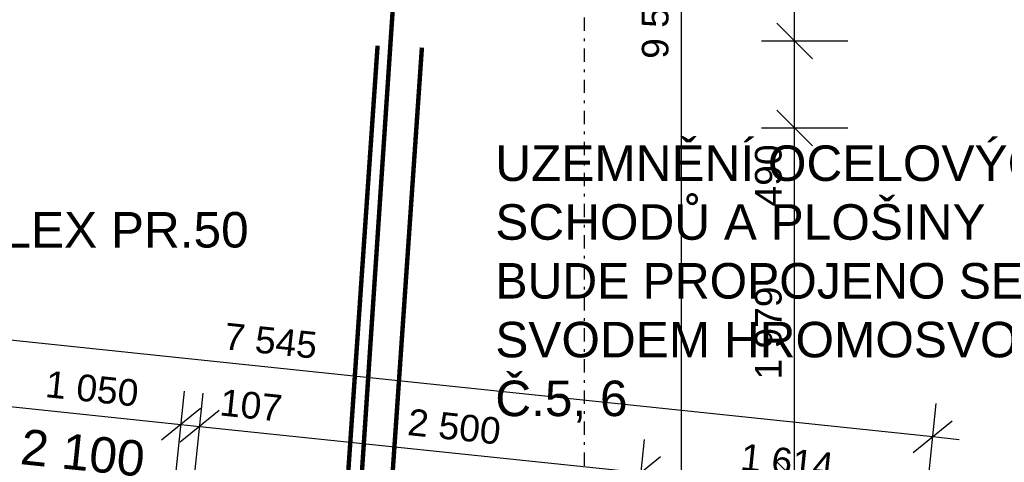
# Model space of a CAD drawing. Extents: x -12025 to 39812, y -28775 to 12.
# Tile 37 of 90: x 14444 to 19994, y -9846 to -7353. Entities that reach past the tile are written whole.
import ezdxf
from ezdxf.enums import TextEntityAlignment as Align

# ---------------------------------------------------------------- set-up
doc = ezdxf.new("R2010")
doc.units = 0
doc.header["$MEASUREMENT"] = 0
doc.linetypes.add('vodič N', pattern=[3, 1.5, -1.5])
doc.linetypes.add('Čerchovaná S', pattern=[175, 75, -42.5, 15, -42.5])
for name, color, linetype in [('OÚ Dukovany půdorys kóty 1NP', 7, 'Continuous'), ('OÚ Dukovany půdorys podklad 1NP', 7, 'Continuous'), ('OÚ Dukovany zásuvky', 92, 'Continuous'), ('Zakladni', 7, 'Continuous')]:
    doc.layers.add(name, color=color, linetype=linetype)
doc.styles.add('Arial', font='txt')

# ---------------------------------------------------------------- blocks, each defined once
blk = doc.blocks.new('(13)')
at = {"color": 36, "linetype": 'vodič N', "ltscale": 100, "const_width": 25}
for points in [[(139.5, -4.9), (-143.9, -4120.2)], [(105.8, -4131.2), (389.3, -15.8)]]:
    blk.add_lwpolyline(points, dxfattribs=at)
at = {"color": 36, "linetype": 'Continuous', "style": 'Arial'}
blk.add_text('KOPOFLEX PR.50', height=200, dxfattribs=at).set_placement((-2947.1, -1142))

msp = doc.modelspace()

# ---------------------------------------------------------------- linework, layer by layer
at = {"layer": 'OÚ Dukovany půdorys kóty 1NP', "color": 1, "linetype": 'Continuous'}
for p, q in [((18174.4, -12102), (18174.4, -2532.3)), ((18812.2, -7473.6), (18812.2, -6352.7)), ((18712.2, -7373.6), (18912.2, -7573.6)), ((18712.2, -7373.6), (18912.2, -7573.6)), ((19112.2, -7473.6), (18624.7, -7473.6)), ((19112.2, -7473.6), (18624.7, -7473.6)), ((18812.2, -7963.7), (18812.2, -7473.6)), ((18712.2, -7863.7), (18912.2, -8063.7)), ((18712.2, -7863.7), (18912.2, -8063.7)), ((19112.2, -7963.7), (18624.7, -7963.7)), ((19112.2, -7963.7), (18624.7, -7963.7)), ((18812.2, -9942.7), (18812.2, -7963.7)), ((12086.2, -8915.3), (19590.4, -9701.7)), ((15322.4, -9931.3), (15373.2, -9446.5)), ((15322.4, -9931.3), (15373.2, -9446.5)), ((15428.4, -9942.4), (15479.2, -9457.6)), ((14309.1, -9523.5), (15353.6, -9633)), ((14309.1, -9523.5), (15353.6, -9633)), ((15463.5, -9543.9), (15243.8, -9722)), ((15463.5, -9543.9), (15243.8, -9722)), ((19559.2, -10000.1), (19610, -9515.2)), ((15569.5, -9555), (15349.8, -9733.1)), ((15569.5, -9555), (15349.8, -9733.1)), ((15353.6, -9633), (15459.7, -9644.1)), ((15353.6, -9633), (15459.7, -9644.1)), ((15353.6, -9633), (15459.7, -9644.1)), ((15459.7, -9644.1), (17946.1, -9904.6)), ((19480.6, -9790.7), (19700.3, -9612.7)), ((19590.4, -9701.7), (19739.6, -9717.3)), ((17914.8, -10203), (17965.6, -9718.2)), ((18055.9, -9815.6), (17836.2, -9993.7)), ((18055.9, -9815.6), (17836.2, -9993.7)), ((18712.2, -9842.7), (18912.2, -10042.7)), ((18712.2, -9842.7), (18912.2, -10042.7))]:
    msp.add_line(p, q, dxfattribs=at)
at = {"layer": 'OÚ Dukovany půdorys podklad 1NP', "color": 154, "linetype": 'Čerchovaná S'}
msp.add_line((17628.4, -25791.1), (17628.4, -1625), dxfattribs=at)
at = {"layer": 'OÚ Dukovany zásuvky', "linetype": 'Continuous', "const_width": 25}
msp.add_lwpolyline([(19125, -19750), (19125, -20375), (16750, -20375), (16750, -16250), (16250, -16250), (16250, -11750), (16625, -6125)], dxfattribs=at)

# ---------------------------------------------------------------- block references
at = {"layer": 'Zakladni', "color": 36, "linetype": 'Continuous'}
msp.add_blockref('(13)', (16322.1, -7494.5), dxfattribs=at)

# ---------------------------------------------------------------- texts
at = {"layer": 'OÚ Dukovany půdorys kóty 1NP', "color": 1, "linetype": 'Continuous', "style": 'Arial'}
for s, rotation, p in [('9\xa0570', 90, (18100.8, -7573.6)), ('490', 90, (18738.6, -8405.2)), ('1\xa0979', 90, (18738.6, -9380.4)), ('7\xa0545', 354.0173, (15590.9, -9208.6)), ('1\xa0050', 354.0173, (14584, -9478.3)), ('107', 354.0173, (15566.8, -9581.3)), ('2\xa0500', 354.0173, (16625.3, -9692.2)), ('1\xa0614', 354.0173, (18501.4, -9888.9))]:
    msp.add_text(s, height=150, rotation=rotation, dxfattribs=at).set_placement(p)
msp.add_text('2 100', height=200, rotation=354.0173, dxfattribs=at).set_placement((14789.6, -9892), align=Align.CENTER)
at = {"layer": 'Zakladni', "color": 5, "linetype": 'Continuous', "style": 'Arial'}
for s, p in [('UZEMNĚNÍ OCELOVÝCH', (17125, -8261.5)), ('SCHODŮ A PLOŠINY', (17125, -8592.7)), ('BUDE PROPOJENO SE ', (17125, -8923.9)), ('SVODEM HROMOSVODU', (17125, -9255.1)), ('Č.5, 6', (17125, -9586.3))]:
    msp.add_text(s, height=200, dxfattribs=at).set_placement(p)

doc.saveas('drawing.dxf')
